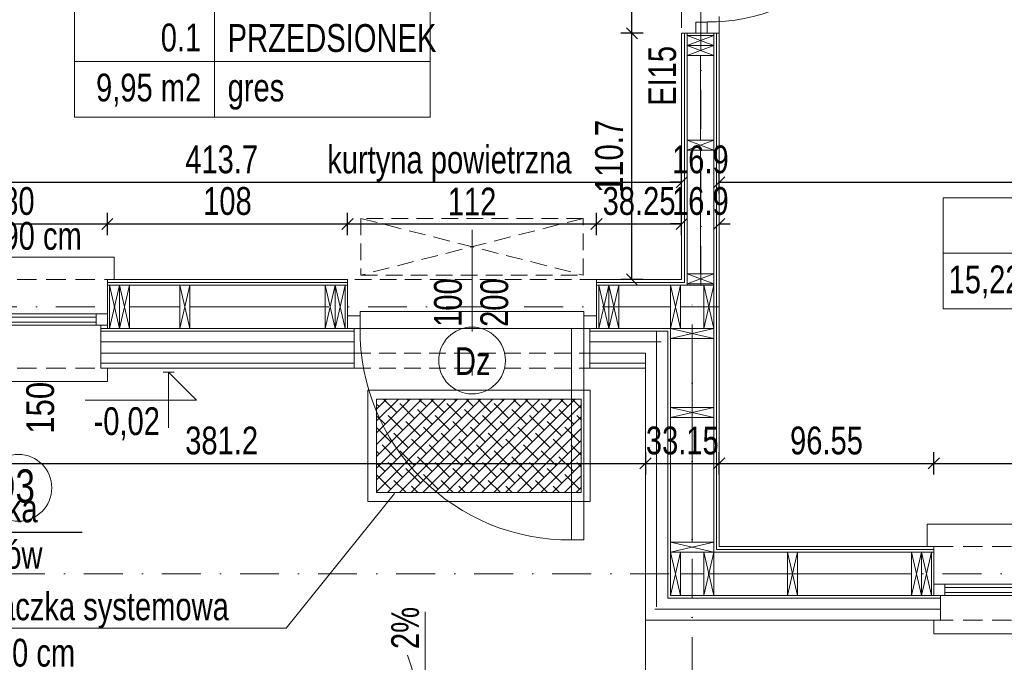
# Model space of a CAD drawing. Header units: inches. Extents: x 0 to 77643, y -44170 to 0.
# Tile 115 of 159: x 72130 to 72573, y -38527 to -38238. Entities that reach past the tile are written whole.
import ezdxf

# ---------------------------------------------------------------- set-up
doc = ezdxf.new("R2010")
doc.units = ezdxf.units.IN
doc.header["$MEASUREMENT"] = 0
doc.linetypes.add('DASHDOT', pattern=[1, 0.5, -0.25, 0, -0.25])
doc.linetypes.add('HIDDEN', pattern=[0.375, 0.25, -0.125])
doc.layers.get('0').update_dxf_attribs({"lineweight": 0})
doc.layers.get('Defpoints').update_dxf_attribs({"lineweight": 0})
doc.layers.add('08a-opisy dodatkowe', color=33, linetype='Continuous')
for name, color, linetype, lineweight in [('A8d-opisy konstrukcji', 5, 'Continuous', 0), ('p--drzwi', 125, 'Continuous', 0), ('p--konst-słupy', 3, 'Continuous', 20), ('p--koty wysok.', 141, 'Continuous', 0), ('p--obrzeże bet.', 252, 'Continuous', 0), ('p--ocieplenie w.wew.', 53, 'Continuous', 0), ('p--ocieplenie-w.zew', 77, 'Continuous', 0), ('p--okna', 153, 'Continuous', 0), ('p--opis drzwi', 252, 'Continuous', 0), ('p--opis okna', 181, 'Continuous', 0), ('p--opisy dodatkowe', 33, 'Continuous', 0), ('p--opisy pomieszczeń', 31, 'Continuous', 0), ('p--osie konstr', 1, 'DASHDOT', 15), ('p--podciąg', 61, 'Continuous', 0), ('p--płyta GK', 2, 'Continuous', 0), ('p--spadki terenu', 141, 'Continuous', 0), ('p--wycieraczka', 252, 'Continuous', 0), ('p--wymiary-1-50', 5, 'Continuous', 0), ('p--wyposażenie', 134, 'Continuous', 0), ('p--ściana szkielet', 3, 'Continuous', 0)]:
    doc.layers.add(name, color=color, linetype=linetype, lineweight=lineweight)
doc.styles.add('1-50', font='arial.ttf', dxfattribs={"width": 0.75, "height": 12.5})
doc.styles.get("Standard").update_dxf_attribs({"font": 'arial.ttf', "width": 0.75})
doc.styles.add('STYL-1', font='arial.ttf', dxfattribs={"width": 0.75})
doc.linetypes.add('BATTING', pattern='A,0.0001,-0.1,[134,ltypeshp.shx,S=0.1,R=0,X=-0.1,Y=0],-0.2,[134,ltypeshp.shx,S=0.1,R=180,X=0.1,Y=0],-0.1', length=0.4001)
doc.dimstyles.new('1-50', dxfattribs={"dimtxt": 12.5, "dimasz": 5, "dimexe": 5, "dimexo": 5, "dimgap": 0.09, "dimtad": 0, "dimdsep": 46, "dimtxsty": '1-50', "dimblk": 'OBLIQUE', "dimcen": 0.09, "dimadec": 0, "dimazin": 0, "dimtfac": 1, "dimtdec": 4, "dimtix": 1, "dimtofl": 0, "dimtmove": 2, "dimatfit": 3, "dimldrblk": 'OBLIQUE', "dimfxl": 5, "dimfxlon": 1, "dimtvp": 0.8, "dimtolj": 1, "dimtzin": 0, "dimarcsym": 0})

# ---------------------------------------------------------------- blocks, each defined once
blk = doc.blocks.new('kota wykoń')
for p, q in [((0, 25), (0, 0)), ((0, 0), (-12.5, 12.5)), ((-12.5, 12.5), (37.5, 12.5))]:
    blk.add_line(p, q)
at = {"lineweight": 0}
blk.add_line((-2.5, 0), (2.5, 0), dxfattribs=at)
blk = doc.blocks.new('drzwi-90-100')
for p, q in [((10.1, 87.38), (5.05, 87.38)), ((5.05, 87.38), (5.05, 2.53)), ((10.1, 2.53), (10.1, 87.38)), ((5.05, 2.53), (0, 2.53)), ((0, 2.53), (0, -2.53)), ((5.05, -2.53), (5.05, 2.53)), ((5.05, 2.53), (10.1, 2.53)), ((100, 2.53), (94.95, 2.53)), ((94.95, 2.53), (94.95, -2.53)), ((100, -2.53), (100, 2.53)), ((0, -2.53), (5.05, -2.53)), ((94.95, -2.53), (100, -2.53))]:
    blk.add_line(p, q)
blk.add_arc((10.8, 3.23), 84.15, 359.5233, 90.4767)
blk = doc.blocks.new('_OBLIQUE')
at = {"color": 0, "linetype": 'ByBlock', "lineweight": -2}
for p, q in [((-0.5, -0.5), (0.5, 0.5)), ((0, 0), (0, 0))]:
    blk.add_line(p, q, dxfattribs=at)
blk = doc.blocks.new('*D1837')
at = {"layer": 'Defpoints', "color": 0}
for p in [(72411.47, -38388.27), (72411.47, -38437.74), (72030.27, -38448.27)]:
    blk.add_point(p, dxfattribs=at)
at = {"layer": 'p--wymiary-1-50', "color": 0, "linetype": 'Continuous', "lineweight": -2}
for p, q in [((72030.27, -38442.74), (72030.27, -38432.74)), ((72411.47, -38432.74), (72411.47, -38442.74)), ((72030.27, -38437.74), (72411.47, -38437.74))]:
    blk.add_line(p, q, dxfattribs=at)
at = {"layer": 'p--wymiary-1-50', "color": 0, "lineweight": -2, "xscale": 5, "yscale": 5, "zscale": 5, "rotation": 180}
blk.add_blockref('_OBLIQUE', (72030.27, -38437.74), dxfattribs=at)
at = {"layer": 'p--wymiary-1-50', "color": 0, "lineweight": -2, "xscale": 5, "yscale": 5, "zscale": 5}
blk.add_blockref('_OBLIQUE', (72411.47, -38437.74), dxfattribs=at)
at = {"layer": 'p--wymiary-1-50', "color": 0, "linetype": 'Continuous', "ltscale": 12, "insert": (72220.87, -38427.53), "char_height": 12.5, "attachment_point": 5, "style": '1-50'}
blk.add_mtext('\\A1;381.2', dxfattribs=at)
blk = doc.blocks.new('*D1838')
at = {"layer": 'Defpoints', "color": 0}
for p in [(72411.47, -38388.27), (72444.62, -38437.74), (72444.62, -38475.12)]:
    blk.add_point(p, dxfattribs=at)
at = {"layer": 'p--wymiary-1-50', "color": 0, "linetype": 'Continuous', "lineweight": -2}
for p, q in [((72411.47, -38432.74), (72411.47, -38442.74)), ((72444.62, -38442.74), (72444.62, -38432.74)), ((72411.47, -38437.74), (72444.62, -38437.74))]:
    blk.add_line(p, q, dxfattribs=at)
at = {"layer": 'p--wymiary-1-50', "color": 0, "lineweight": -2, "xscale": 5, "yscale": 5, "zscale": 5, "rotation": 180}
blk.add_blockref('_OBLIQUE', (72411.47, -38437.74), dxfattribs=at)
at = {"layer": 'p--wymiary-1-50', "color": 0, "lineweight": -2, "xscale": 5, "yscale": 5, "zscale": 5}
blk.add_blockref('_OBLIQUE', (72444.62, -38437.74), dxfattribs=at)
at = {"layer": 'p--wymiary-1-50', "color": 0, "linetype": 'Continuous', "ltscale": 12, "insert": (72428.05, -38427.53), "char_height": 12.5, "attachment_point": 5, "style": '1-50'}
blk.add_mtext('\\A1;33.15', dxfattribs=at)
blk = doc.blocks.new('*D1839')
at = {"layer": 'Defpoints', "color": 0}
for p in [(72691.18, -38437.74), (72541.18, -38475.12), (72691.18, -38475.12)]:
    blk.add_point(p, dxfattribs=at)
at = {"layer": 'p--wymiary-1-50', "color": 0, "linetype": 'Continuous', "lineweight": -2}
for p, q in [((72541.18, -38442.74), (72541.18, -38432.74)), ((72691.18, -38442.74), (72691.18, -38432.74)), ((72541.18, -38437.74), (72691.18, -38437.74))]:
    blk.add_line(p, q, dxfattribs=at)
at = {"layer": 'p--wymiary-1-50', "color": 0, "lineweight": -2, "xscale": 5, "yscale": 5, "zscale": 5, "rotation": 180}
blk.add_blockref('_OBLIQUE', (72541.18, -38437.74), dxfattribs=at)
at = {"layer": 'p--wymiary-1-50', "color": 0, "lineweight": -2, "xscale": 5, "yscale": 5, "zscale": 5}
blk.add_blockref('_OBLIQUE', (72691.18, -38437.74), dxfattribs=at)
at = {"layer": 'p--wymiary-1-50', "color": 0, "linetype": 'Continuous', "ltscale": 12, "insert": (72616.18, -38427.53), "char_height": 12.5, "attachment_point": 5, "style": '1-50'}
blk.add_mtext('\\A1;150', dxfattribs=at)
blk = doc.blocks.new('*D1841')
at = {"layer": 'Defpoints', "color": 0}
for p in [(72541.18, -38437.74), (72444.62, -38475.12), (72541.18, -38475.12)]:
    blk.add_point(p, dxfattribs=at)
at = {"layer": 'p--wymiary-1-50', "color": 0, "linetype": 'Continuous', "lineweight": -2}
for p, q in [((72444.62, -38442.74), (72444.62, -38432.74)), ((72541.18, -38442.74), (72541.18, -38432.74)), ((72444.62, -38437.74), (72541.18, -38437.74))]:
    blk.add_line(p, q, dxfattribs=at)
at = {"layer": 'p--wymiary-1-50', "color": 0, "lineweight": -2, "xscale": 5, "yscale": 5, "zscale": 5, "rotation": 180}
blk.add_blockref('_OBLIQUE', (72444.62, -38437.74), dxfattribs=at)
at = {"layer": 'p--wymiary-1-50', "color": 0, "lineweight": -2, "xscale": 5, "yscale": 5, "zscale": 5}
blk.add_blockref('_OBLIQUE', (72541.18, -38437.74), dxfattribs=at)
at = {"layer": 'p--wymiary-1-50', "color": 0, "linetype": 'Continuous', "ltscale": 12, "insert": (72492.9, -38427.53), "char_height": 12.5, "attachment_point": 5, "style": '1-50'}
blk.add_mtext('\\A1;96.55', dxfattribs=at)
blk = doc.blocks.new('*D1849')
at = {"layer": 'Defpoints', "color": 0}
for p in [(72030.27, -38508.27), (72411.47, -38508.27), (72411.47, -38711.35)]:
    blk.add_point(p, dxfattribs=at)
at = {"layer": 'p--wymiary-1-50', "color": 0, "linetype": 'Continuous', "lineweight": -2}
for p, q in [((72030.27, -38706.35), (72030.27, -38716.35)), ((72411.47, -38706.35), (72411.47, -38716.35)), ((72030.27, -38711.35), (72411.47, -38711.35))]:
    blk.add_line(p, q, dxfattribs=at)
at = {"layer": 'p--wymiary-1-50', "color": 0, "lineweight": -2, "xscale": 5, "yscale": 5, "zscale": 5, "rotation": 180}
blk.add_blockref('_OBLIQUE', (72030.27, -38711.35), dxfattribs=at)
at = {"layer": 'p--wymiary-1-50', "color": 0, "lineweight": -2, "xscale": 5, "yscale": 5, "zscale": 5}
blk.add_blockref('_OBLIQUE', (72411.47, -38711.35), dxfattribs=at)
at = {"layer": 'p--wymiary-1-50', "color": 0, "linetype": 'Continuous', "ltscale": 12, "insert": (72220.87, -38701.14), "char_height": 12.5, "attachment_point": 5, "style": '1-50'}
blk.add_mtext('\\A1;381.2', dxfattribs=at)
blk = doc.blocks.new('*D1850')
at = {"layer": 'Defpoints', "color": 0}
for p in [(72411.47, -38508.27), (72820.87, -38508.27), (72820.87, -38711.35)]:
    blk.add_point(p, dxfattribs=at)
at = {"layer": 'p--wymiary-1-50', "color": 0, "linetype": 'Continuous', "lineweight": -2}
for p, q in [((72411.47, -38706.35), (72411.47, -38716.35)), ((72820.87, -38706.35), (72820.87, -38716.35)), ((72411.47, -38711.35), (72820.87, -38711.35))]:
    blk.add_line(p, q, dxfattribs=at)
at = {"layer": 'p--wymiary-1-50', "color": 0, "lineweight": -2, "xscale": 5, "yscale": 5, "zscale": 5, "rotation": 180}
blk.add_blockref('_OBLIQUE', (72411.47, -38711.35), dxfattribs=at)
at = {"layer": 'p--wymiary-1-50', "color": 0, "lineweight": -2, "xscale": 5, "yscale": 5, "zscale": 5}
blk.add_blockref('_OBLIQUE', (72820.87, -38711.35), dxfattribs=at)
at = {"layer": 'p--wymiary-1-50', "color": 0, "linetype": 'Continuous', "ltscale": 12, "insert": (72616.17, -38701.14), "char_height": 12.5, "attachment_point": 5, "style": '1-50'}
blk.add_mtext('\\A1;409.4', dxfattribs=at)
blk = doc.blocks.new('*D1873')
at = {"layer": 'Defpoints', "color": 0}
for p in [(72427.72, -38311.4), (72014.02, -38355.12), (72427.72, -38355.12)]:
    blk.add_point(p, dxfattribs=at)
at = {"layer": 'p--wymiary-1-50', "color": 0, "linetype": 'Continuous', "lineweight": -2}
for p, q in [((72014.02, -38316.4), (72014.02, -38306.4)), ((72427.72, -38316.4), (72427.72, -38306.4)), ((72014.02, -38311.4), (72427.72, -38311.4))]:
    blk.add_line(p, q, dxfattribs=at)
at = {"layer": 'p--wymiary-1-50', "color": 0, "lineweight": -2, "xscale": 5, "yscale": 5, "zscale": 5, "rotation": 180}
blk.add_blockref('_OBLIQUE', (72014.02, -38311.4), dxfattribs=at)
at = {"layer": 'p--wymiary-1-50', "color": 0, "lineweight": -2, "xscale": 5, "yscale": 5, "zscale": 5}
blk.add_blockref('_OBLIQUE', (72427.72, -38311.4), dxfattribs=at)
at = {"layer": 'p--wymiary-1-50', "color": 0, "linetype": 'Continuous', "ltscale": 12, "insert": (72220.87, -38301.19), "char_height": 12.5, "attachment_point": 5, "style": '1-50'}
blk.add_mtext('\\A1;413.7', dxfattribs=at)
blk = doc.blocks.new('*D1878')
at = {"layer": 'Defpoints', "color": 0}
for p in [(72444.62, -38311.4), (72427.72, -38343.36), (72444.62, -38343.36)]:
    blk.add_point(p, dxfattribs=at)
at = {"layer": 'p--wymiary-1-50', "color": 0, "linetype": 'Continuous', "lineweight": -2}
for p, q in [((72427.72, -38316.4), (72427.72, -38306.4)), ((72444.62, -38316.4), (72444.62, -38306.4)), ((72427.72, -38311.4), (72422.72, -38311.4)), ((72444.62, -38311.4), (72449.62, -38311.4))]:
    blk.add_line(p, q, dxfattribs=at)
at = {"layer": 'p--wymiary-1-50', "color": 0, "lineweight": -2, "xscale": 5, "yscale": 5, "zscale": 5}
blk.add_blockref('_OBLIQUE', (72427.72, -38311.4), dxfattribs=at)
at = {"layer": 'p--wymiary-1-50', "color": 0, "lineweight": -2, "xscale": 5, "yscale": 5, "zscale": 5, "rotation": 180}
blk.add_blockref('_OBLIQUE', (72444.62, -38311.4), dxfattribs=at)
at = {"layer": 'p--wymiary-1-50', "color": 0, "linetype": 'Continuous', "ltscale": 12, "insert": (72436.17, -38301.19), "char_height": 12.5, "attachment_point": 5, "style": '1-50'}
blk.add_mtext('\\A1;16.9', dxfattribs=at)
blk = doc.blocks.new('*D1879')
at = {"layer": 'Defpoints', "color": 0}
for p in [(72787.72, -38311.4), (72444.62, -38322.45), (72787.72, -38322.45)]:
    blk.add_point(p, dxfattribs=at)
at = {"layer": 'p--wymiary-1-50', "color": 0, "linetype": 'Continuous', "lineweight": -2}
for p, q in [((72444.62, -38316.4), (72444.62, -38306.4)), ((72787.72, -38316.4), (72787.72, -38306.4)), ((72444.62, -38311.4), (72787.72, -38311.4))]:
    blk.add_line(p, q, dxfattribs=at)
at = {"layer": 'p--wymiary-1-50', "color": 0, "lineweight": -2, "xscale": 5, "yscale": 5, "zscale": 5, "rotation": 180}
blk.add_blockref('_OBLIQUE', (72444.62, -38311.4), dxfattribs=at)
at = {"layer": 'p--wymiary-1-50', "color": 0, "lineweight": -2, "xscale": 5, "yscale": 5, "zscale": 5}
blk.add_blockref('_OBLIQUE', (72787.72, -38311.4), dxfattribs=at)
at = {"layer": 'p--wymiary-1-50', "color": 0, "linetype": 'Continuous', "ltscale": 12, "insert": (72616.17, -38301.19), "char_height": 12.5, "attachment_point": 5, "style": '1-50'}
blk.add_mtext('\\A1;343.1', dxfattribs=at)
blk = doc.blocks.new('*D1899')
at = {"layer": 'Defpoints', "color": 0}
for p in [(72469.28, -38367.32), (72914.83, -38367.32), (72845.87, -38487.32)]:
    blk.add_point(p, dxfattribs=at)
at = {"layer": 'p--wymiary-1-50', "color": 0, "linetype": 'Continuous', "lineweight": -2}
for p, q in [((72909.83, -38367.32), (72919.83, -38367.32)), ((72914.83, -38487.32), (72914.83, -38367.32)), ((72909.83, -38487.32), (72919.83, -38487.32))]:
    blk.add_line(p, q, dxfattribs=at)
at = {"layer": 'p--wymiary-1-50', "color": 0, "lineweight": -2, "xscale": 5, "yscale": 5, "zscale": 5}
for p, rotation in [((72914.83, -38367.32), 90), ((72914.83, -38487.32), 270)]:
    blk.add_blockref('_OBLIQUE', p, dxfattribs=dict(at, rotation=rotation))
at = {"layer": 'p--wymiary-1-50', "color": 0, "linetype": 'Continuous', "ltscale": 12, "insert": (72904.62, -38427.32), "char_height": 12.5, "attachment_point": 5, "rotation": 90, "style": '1-50'}
blk.add_mtext('\\A1;120', dxfattribs=at)
blk = doc.blocks.new('*D1900')
at = {"layer": 'Defpoints', "color": 0}
for p in [(72444.62, -38105.97), (72914.83, -38105.97), (72909.83, -38367.32)]:
    blk.add_point(p, dxfattribs=at)
at = {"layer": 'p--wymiary-1-50', "color": 0, "linetype": 'Continuous', "lineweight": -2}
for p, q in [((72909.83, -38105.97), (72919.83, -38105.97)), ((72914.83, -38367.32), (72914.83, -38105.97)), ((72914.83, -38367.32), (72919.83, -38367.32))]:
    blk.add_line(p, q, dxfattribs=at)
at = {"layer": 'p--wymiary-1-50', "color": 0, "lineweight": -2, "xscale": 5, "yscale": 5, "zscale": 5}
for p, rotation in [((72914.83, -38105.97), 90), ((72914.83, -38367.32), 270)]:
    blk.add_blockref('_OBLIQUE', p, dxfattribs=dict(at, rotation=rotation))
at = {"layer": 'p--wymiary-1-50', "color": 0, "linetype": 'Continuous', "ltscale": 12, "insert": (72904.62, -38236.65), "char_height": 12.5, "attachment_point": 5, "rotation": 90, "style": '1-50'}
blk.add_mtext('\\A1;261.35', dxfattribs=at)
blk = doc.blocks.new('*D1929')
at = {"layer": 'Defpoints', "color": 0}
for p in [(72169.47, -38330.11), (72089.47, -38355.12), (72169.47, -38355.12)]:
    blk.add_point(p, dxfattribs=at)
at = {"layer": 'p--wymiary-1-50', "color": 0, "linetype": 'Continuous', "lineweight": -2}
for p, q in [((72089.47, -38335.11), (72089.47, -38325.11)), ((72169.47, -38335.11), (72169.47, -38325.11)), ((72089.47, -38330.11), (72169.47, -38330.11))]:
    blk.add_line(p, q, dxfattribs=at)
at = {"layer": 'p--wymiary-1-50', "color": 0, "lineweight": -2, "xscale": 5, "yscale": 5, "zscale": 5, "rotation": 180}
blk.add_blockref('_OBLIQUE', (72089.47, -38330.11), dxfattribs=at)
at = {"layer": 'p--wymiary-1-50', "color": 0, "lineweight": -2, "xscale": 5, "yscale": 5, "zscale": 5}
blk.add_blockref('_OBLIQUE', (72169.47, -38330.11), dxfattribs=at)
at = {"layer": 'p--wymiary-1-50', "color": 0, "linetype": 'Continuous', "ltscale": 12, "insert": (72129.47, -38319.9), "char_height": 12.5, "attachment_point": 5, "style": '1-50'}
blk.add_mtext('\\A1;80', dxfattribs=at)
blk = doc.blocks.new('*D1930')
at = {"layer": 'Defpoints', "color": 0}
for p in [(72277.47, -38330.11), (72169.47, -38355.12), (72277.47, -38355.12)]:
    blk.add_point(p, dxfattribs=at)
at = {"layer": 'p--wymiary-1-50', "color": 0, "linetype": 'Continuous', "lineweight": -2}
for p, q in [((72169.47, -38335.11), (72169.47, -38325.11)), ((72277.47, -38335.11), (72277.47, -38325.11)), ((72169.47, -38330.11), (72277.47, -38330.11))]:
    blk.add_line(p, q, dxfattribs=at)
at = {"layer": 'p--wymiary-1-50', "color": 0, "lineweight": -2, "xscale": 5, "yscale": 5, "zscale": 5, "rotation": 180}
blk.add_blockref('_OBLIQUE', (72169.47, -38330.11), dxfattribs=at)
at = {"layer": 'p--wymiary-1-50', "color": 0, "lineweight": -2, "xscale": 5, "yscale": 5, "zscale": 5}
blk.add_blockref('_OBLIQUE', (72277.47, -38330.11), dxfattribs=at)
at = {"layer": 'p--wymiary-1-50', "color": 0, "linetype": 'Continuous', "ltscale": 12, "insert": (72223.47, -38319.9), "char_height": 12.5, "attachment_point": 5, "style": '1-50'}
blk.add_mtext('\\A1;108', dxfattribs=at)
blk = doc.blocks.new('*D1931')
at = {"layer": 'Defpoints', "color": 0}
for p in [(72389.47, -38330.11), (72277.47, -38355.12), (72389.47, -38355.12)]:
    blk.add_point(p, dxfattribs=at)
at = {"layer": 'p--wymiary-1-50', "color": 0, "linetype": 'Continuous', "lineweight": -2}
for p, q in [((72277.47, -38335.11), (72277.47, -38325.11)), ((72389.47, -38335.11), (72389.47, -38325.11)), ((72277.47, -38330.11), (72389.47, -38330.11))]:
    blk.add_line(p, q, dxfattribs=at)
at = {"layer": 'p--wymiary-1-50', "color": 0, "lineweight": -2, "xscale": 5, "yscale": 5, "zscale": 5, "rotation": 180}
blk.add_blockref('_OBLIQUE', (72277.47, -38330.11), dxfattribs=at)
at = {"layer": 'p--wymiary-1-50', "color": 0, "lineweight": -2, "xscale": 5, "yscale": 5, "zscale": 5}
blk.add_blockref('_OBLIQUE', (72389.47, -38330.11), dxfattribs=at)
at = {"layer": 'p--wymiary-1-50', "color": 0, "linetype": 'Continuous', "ltscale": 12, "insert": (72333.47, -38320.07), "char_height": 12.5, "attachment_point": 5, "style": '1-50'}
blk.add_mtext('\\A1;112', dxfattribs=at)
blk = doc.blocks.new('*D1932')
at = {"layer": 'Defpoints', "color": 0}
for p in [(72427.72, -38330.11), (72389.47, -38355.12), (72427.72, -38355.12)]:
    blk.add_point(p, dxfattribs=at)
at = {"layer": 'p--wymiary-1-50', "color": 0, "linetype": 'Continuous', "lineweight": -2}
for p, q in [((72389.47, -38335.11), (72389.47, -38325.11)), ((72427.72, -38335.11), (72427.72, -38325.11)), ((72389.47, -38330.11), (72427.72, -38330.11))]:
    blk.add_line(p, q, dxfattribs=at)
at = {"layer": 'p--wymiary-1-50', "color": 0, "lineweight": -2, "xscale": 5, "yscale": 5, "zscale": 5, "rotation": 180}
blk.add_blockref('_OBLIQUE', (72389.47, -38330.11), dxfattribs=at)
at = {"layer": 'p--wymiary-1-50', "color": 0, "lineweight": -2, "xscale": 5, "yscale": 5, "zscale": 5}
blk.add_blockref('_OBLIQUE', (72427.72, -38330.11), dxfattribs=at)
at = {"layer": 'p--wymiary-1-50', "color": 0, "linetype": 'Continuous', "ltscale": 12, "insert": (72408.6, -38319.9), "char_height": 12.5, "attachment_point": 5, "style": '1-50'}
blk.add_mtext('\\A1;38.25', dxfattribs=at)
blk = doc.blocks.new('*D1933')
at = {"layer": 'Defpoints', "color": 0}
for p in [(72444.62, -38330.11), (72444.62, -38330.11), (72427.72, -38355.12)]:
    blk.add_point(p, dxfattribs=at)
at = {"layer": 'p--wymiary-1-50', "color": 0, "linetype": 'Continuous', "lineweight": -2}
for p, q in [((72427.72, -38335.11), (72427.72, -38325.11)), ((72444.62, -38325.11), (72444.62, -38325.11)), ((72427.72, -38330.11), (72422.72, -38330.11)), ((72444.62, -38330.11), (72449.62, -38330.11))]:
    blk.add_line(p, q, dxfattribs=at)
at = {"layer": 'p--wymiary-1-50', "color": 0, "lineweight": -2, "xscale": 5, "yscale": 5, "zscale": 5}
blk.add_blockref('_OBLIQUE', (72427.72, -38330.11), dxfattribs=at)
at = {"layer": 'p--wymiary-1-50', "color": 0, "lineweight": -2, "xscale": 5, "yscale": 5, "zscale": 5, "rotation": 180}
blk.add_blockref('_OBLIQUE', (72444.62, -38330.11), dxfattribs=at)
at = {"layer": 'p--wymiary-1-50', "color": 0, "linetype": 'Continuous', "ltscale": 12, "insert": (72436.17, -38319.9), "char_height": 12.5, "attachment_point": 5, "style": '1-50'}
blk.add_mtext('\\A1;16.9', dxfattribs=at)
blk = doc.blocks.new('*D1936')
at = {"layer": 'Defpoints', "color": 0}
for p in [(72405.4, -38244.42), (72427.72, -38244.42), (72427.72, -38355.12)]:
    blk.add_point(p, dxfattribs=at)
at = {"layer": 'p--wymiary-1-50', "color": 0, "linetype": 'Continuous', "lineweight": -2}
for p, q in [((72410.4, -38244.42), (72400.4, -38244.42)), ((72405.4, -38355.12), (72405.4, -38244.42)), ((72410.4, -38355.12), (72400.4, -38355.12))]:
    blk.add_line(p, q, dxfattribs=at)
at = {"layer": 'p--wymiary-1-50', "color": 0, "lineweight": -2, "xscale": 5, "yscale": 5, "zscale": 5}
for p, rotation in [((72405.4, -38244.42), 90), ((72405.4, -38355.12), 270)]:
    blk.add_blockref('_OBLIQUE', p, dxfattribs=dict(at, rotation=rotation))
at = {"layer": 'p--wymiary-1-50', "color": 0, "linetype": 'Continuous', "ltscale": 12, "insert": (72395.19, -38299.77), "char_height": 12.5, "attachment_point": 5, "rotation": 90, "style": '1-50'}
blk.add_mtext('\\A1;110.7', dxfattribs=at)
blk = doc.blocks.new('*D1937')
at = {"layer": 'Defpoints', "color": 0}
for p in [(72405.4, -38144.42), (72427.72, -38144.42), (72427.72, -38244.42)]:
    blk.add_point(p, dxfattribs=at)
at = {"layer": 'p--wymiary-1-50', "color": 0, "linetype": 'Continuous', "lineweight": -2}
for p, q in [((72410.4, -38144.42), (72400.4, -38144.42)), ((72405.4, -38244.42), (72405.4, -38144.42)), ((72410.4, -38244.42), (72400.4, -38244.42))]:
    blk.add_line(p, q, dxfattribs=at)
at = {"layer": 'p--wymiary-1-50', "color": 0, "lineweight": -2, "xscale": 5, "yscale": 5, "zscale": 5}
for p, rotation in [((72405.4, -38144.42), 90), ((72405.4, -38244.42), 270)]:
    blk.add_blockref('_OBLIQUE', p, dxfattribs=dict(at, rotation=rotation))
at = {"layer": 'p--wymiary-1-50', "color": 0, "linetype": 'Continuous', "ltscale": 12, "insert": (72395.19, -38194.42), "char_height": 12.5, "attachment_point": 5, "rotation": 90, "style": '1-50'}
blk.add_mtext('\\A1;100', dxfattribs=at)
blk = doc.blocks.new('okno-150-33.15')
at = {"linetype": 'Continuous', "ltscale": 35}
for p, q in [((-3, 10), (153, 10)), ((0, -39.15), (150, -39.15))]:
    blk.add_line(p, q, dxfattribs=at)
for p, q in [((-3, 0), (-3, 10)), ((153, 0), (153, 10)), ((0, 0), (-3, 0)), ((0, -21.95), (0, 0)), ((150, 0), (150, -21.95)), ((150, 0), (153, 0)), ((0, -21.95), (0, -16.95)), ((0, -16.95), (5, -16.95)), ((5, -16.95), (145, -16.95)), ((5, -16.95), (5, -21.95)), ((72.5, -21.95), (72.5, -16.95)), ((77.5, -16.95), (77.5, -21.95)), ((145, -21.95), (145, -16.95)), ((145, -16.95), (150, -16.95)), ((150, -16.95), (150, -21.95)), ((5, -21.95), (0, -21.95)), ((3, -33.15), (3, -21.95)), ((5, -18.45), (72.5, -18.45)), ((5, -20.61), (72.5, -20.61)), ((145, -21.95), (5, -21.95)), ((77.5, -18.45), (145, -18.45)), ((77.5, -20.61), (145, -20.61)), ((150, -21.95), (145, -21.95)), ((147, -21.95), (147, -33.15)), ((0, -39.15), (0, -33.15)), ((150, -33.15), (150, -39.15))]:
    blk.add_line(p, q)
at = {"linetype": 'HIDDEN', "ltscale": 35}
for p, q in [((0, 0), (150, 0)), ((0, -33.15), (150, -33.15))]:
    blk.add_line(p, q, dxfattribs=at)
blk = doc.blocks.new('ukł.słupów')
for p, q in [((810.1, 247.15), (798.1, 251.65)), ((810.1, 251.65), (798.1, 247.15)), ((810.1, 242.65), (798.1, 247.15)), ((810.1, 247.15), (798.1, 242.65)), ((810.1, 200.15), (798.1, 204.65)), ((810.1, 204.65), (798.1, 200.15)), ((810.1, 140), (798.1, 144.5)), ((810.1, 144.5), (798.1, 140)), ((538.4, 139.5), (542.9, 120)), ((542.9, 139.5), (538.4, 120)), ((542.9, 139.5), (547.4, 120)), ((547.4, 139.5), (542.9, 120)), ((570, 139.5), (574.5, 120)), ((574.5, 139.5), (570, 120)), ((635.4, 139.5), (639.9, 120)), ((639.9, 139.5), (635.4, 120)), ((639.9, 139.5), (644.4, 120)), ((644.4, 139.5), (639.9, 120)), ((758.4, 139.5), (762.9, 120)), ((762.9, 139.5), (758.4, 120)), ((762.9, 139.5), (767.4, 120)), ((767.4, 139.5), (762.9, 120)), ((790.6, 139.5), (795.1, 120)), ((795.1, 139.5), (790.6, 120)), ((805.6, 139.5), (810.1, 120)), ((810.1, 139.5), (805.6, 120)), ((790.6, 115.5), (810.1, 120)), ((790.6, 120), (810.1, 115.5)), ((790.6, 79.95), (810.1, 84.45)), ((790.6, 84.45), (810.1, 79.95)), ((790.6, 19.5), (810.1, 24)), ((790.6, 24), (810.1, 19.5)), ((795.1, 19.5), (790.6, 0)), ((790.6, 19.5), (795.1, 0)), ((810.1, 19.5), (805.6, 0)), ((805.6, 19.5), (810.1, 0)), ((847.85, 19.5), (843.35, 0)), ((843.35, 19.5), (847.85, 0)), ((903.6, 19.5), (899.1, 0)), ((899.1, 19.5), (903.6, 0)), ((908.1, 19.5), (903.6, 0)), ((903.6, 19.5), (908.1, 0))]:
    blk.add_line(p, q)
for points in [[(810.1, 251.65), (798.1, 251.65), (798.1, 247.15), (810.1, 247.15)], [(810.1, 247.15), (798.1, 247.15), (798.1, 242.65), (810.1, 242.65)], [(810.1, 204.65), (798.1, 204.65), (798.1, 200.15), (810.1, 200.15)], [(810.1, 144.5), (798.1, 144.5), (798.1, 140), (810.1, 140)], [(542.9, 139.5), (542.9, 120), (538.4, 120), (538.4, 139.5)], [(547.4, 139.5), (547.4, 120), (542.9, 120), (542.9, 139.5)], [(574.5, 139.5), (574.5, 120), (570, 120), (570, 139.5)], [(639.9, 139.5), (639.9, 120), (635.4, 120), (635.4, 139.5)], [(644.4, 139.5), (644.4, 120), (639.9, 120), (639.9, 139.5)], [(762.9, 139.5), (762.9, 120), (758.4, 120), (758.4, 139.5)], [(767.4, 139.5), (767.4, 120), (762.9, 120), (762.9, 139.5)], [(795.1, 139.5), (795.1, 120), (790.6, 120), (790.6, 139.5)], [(810.1, 139.5), (810.1, 120), (805.6, 120), (805.6, 139.5)], [(790.6, 120), (810.1, 120), (810.1, 115.5), (790.6, 115.5)], [(790.6, 84.45), (810.1, 84.45), (810.1, 79.95), (790.6, 79.95)], [(790.6, 24), (810.1, 24), (810.1, 19.5), (790.6, 19.5)], [(790.6, 19.5), (790.6, 0), (795.1, 0), (795.1, 19.5)], [(805.6, 19.5), (805.6, 0), (810.1, 0), (810.1, 19.5)], [(843.35, 19.5), (843.35, 0), (847.85, 0), (847.85, 19.5)], [(899.1, 19.5), (899.1, 0), (903.6, 0), (903.6, 19.5)], [(903.6, 19.5), (903.6, 0), (908.1, 0), (908.1, 19.5)]]:
    blk.add_lwpolyline(points, close=True)
at = {"color": 4, "ltscale": 35}
for points in [[(538.4, 139.5), (538.4, 120)], [(644.4, 139.5), (644.4, 120), (644.41, 120)], [(758.4, 139.5), (758.4, 120)], [(908.1, 19.5), (908.1, 0)]]:
    blk.add_lwpolyline(points, dxfattribs=at)
blk = doc.blocks.new('okno-80-39.75')
at = {"linetype": 'Continuous', "ltscale": 35}
for p, q in [((-3, 10), (83, 10)), ((0, -45.75), (80, -45.75))]:
    blk.add_line(p, q, dxfattribs=at)
for p, q in [((-3, 0), (-3, 10)), ((83, 0), (83, 10)), ((0, 0), (-3, 0)), ((0, -20.45), (0, 0)), ((80, 0), (80, -20.45)), ((80, 0), (83, 0)), ((0, -20.45), (0, -15.45)), ((0, -15.45), (5, -15.45)), ((5, -15.45), (75, -15.45)), ((5, -15.45), (5, -20.45)), ((5, -16.95), (75, -16.95)), ((75, -20.45), (75, -15.45)), ((75, -15.45), (80, -15.45)), ((80, -15.45), (80, -20.45)), ((5, -20.45), (0, -20.45)), ((3, -39.75), (3, -20.45)), ((5, -19.11), (75, -19.11)), ((75, -20.45), (5, -20.45)), ((80, -20.45), (75, -20.45)), ((77, -20.45), (77, -39.75)), ((0, -45.75), (0, -39.75)), ((80, -39.75), (80, -45.75))]:
    blk.add_line(p, q)
at = {"linetype": 'HIDDEN', "ltscale": 35}
for p, q in [((0, 0), (80, 0)), ((0, -39.75), (80, -39.75))]:
    blk.add_line(p, q, dxfattribs=at)

msp = doc.modelspace()

# ---------------------------------------------------------------- hatches: boundary and pattern name
at = {"layer": 'p--wycieraczka', "ltscale": 8}
h = msp.add_hatch(dxfattribs=at)
h.set_pattern_fill('ANSI38', color=256, scale=30, style=0)
h.set_pattern_definition([(45, (-1859.047, -9869.8507), (-2.65165043, 2.65165043), []), (135, (-1859.047, -9869.8507), (-7.95495129, 2.65165043), [9.375, -5.625])])
h.paths.add_polyline_path([(72290.55428, -38408.87054), (72382.55428, -38408.87054), (72382.55428, -38450.87054), (72290.55428, -38450.87054)])

# ---------------------------------------------------------------- linework, layer by layer
at = {"linetype": 'Continuous'}
msp.add_line((72333.47132, -38388.27054), (72333.47132, -38398.27054), dxfattribs=at)
at = {"layer": '08a-opisy dodatkowe'}
msp.add_lwpolyline([(72061.85012, -38468.62467), (72158.15235, -38468.62467)], dxfattribs=at)
at = {"layer": 'p--drzwi'}
msp.add_lwpolyline([(72283.12732, -38369.46504), (72383.81532, -38369.46504), (72383.81532, -38377.12104), (72283.12732, -38377.12104)], close=True, dxfattribs=at)
at = {"layer": 'p--obrzeże bet.', "linetype": 'Continuous', "ltscale": 35}
msp.add_line((72411.47132, -38508.27054), (72411.47132, -38558.27054), dxfattribs=at)
at = {"layer": 'p--ocieplenie w.wew.', "linetype": 'BATTING', "ltscale": 12}
for p, q in [((72436.17132, -38254.42054), (72436.17132, -38292.42054)), ((72436.17132, -38296.92054), (72436.17132, -38352.57054))]:
    msp.add_line(p, q, dxfattribs=at)
at = {"layer": 'p--ocieplenie w.wew.', "linetype": 'BATTING', "ltscale": 19.5}
for p, q in [((72202.07132, -38367.32054), (72179.47132, -38367.32054)), ((72267.47132, -38367.32054), (72206.57132, -38367.32054)), ((72422.67132, -38367.32054), (72399.47132, -38367.32054)), ((72437.67132, -38367.32054), (72427.17132, -38367.32054)), ((72432.42132, -38412.62054), (72432.42132, -38381.57054)), ((72432.42132, -38473.07054), (72432.42132, -38417.12054)), ((72437.67132, -38487.32054), (72427.17132, -38487.32054)), ((72475.42132, -38487.32054), (72442.17132, -38487.32054)), ((72531.17595, -38487.32054), (72479.92132, -38487.32054))]:
    msp.add_line(p, q, dxfattribs=at)
at = {"layer": 'p--ocieplenie-w.zew', "linetype": 'BATTING', "ltscale": 10}
for p, q in [((72416.47132, -38502.27054), (72416.47132, -38378.27054)), ((72544.17595, -38503.27054), (72415.64206, -38503.27054))]:
    msp.add_line(p, q, dxfattribs=at)
at = {"layer": 'p--ocieplenie-w.zew', "linetype": 'BATTING', "ltscale": 12}
for p, q in [((72166.47132, -38383.10343), (72280.47132, -38383.10343)), ((72386.47132, -38383.10343), (72418.47132, -38383.10343))]:
    msp.add_line(p, q, dxfattribs=at)
at = {"layer": 'p--opis drzwi', "lineweight": 0}
msp.add_line((72333.47132, -38378.50068), (72333.47132, -38332.74039), dxfattribs=at)
msp.add_circle((72333.47132, -38391.50068), 15, dxfattribs=at)
at = {"layer": 'p--opis okna'}
msp.add_circle((72129.47132, -38448.73168), 15, dxfattribs=at)
at = {"layer": 'p--opisy dodatkowe'}
msp.add_lwpolyline([(72074.54931, -38511.7498), (72249.86045, -38511.7498), (72298.58297, -38451.28731)], dxfattribs=at)
at = {"layer": 'p--opisy pomieszczeń'}
for p, q in [((72217.62431, -38232.09668), (72217.62431, -38282.09668)), ((72314.62431, -38257.09668), (72154.62431, -38257.09668)), ((72715.37172, -38343.33158), (72545.37172, -38343.33158))]:
    msp.add_line(p, q, dxfattribs=at)
for points in [[(72154.62431, -38282.09668), (72314.62431, -38282.09668), (72314.62431, -38232.09668), (72154.62431, -38232.09668)], [(72545.37172, -38368.33158), (72715.37172, -38368.33158), (72715.37172, -38318.33158), (72545.37172, -38318.33158)]]:
    msp.add_lwpolyline(points, close=True, dxfattribs=at)
at = {"layer": 'p--osie konstr', "linetype": 'DASHDOT', "ltscale": 35}
for p, q in [((72436.42132, -38357.57054), (72436.42132, -37773.87054)), ((72432.42132, -38533.27054), (72432.42132, -38366.07054)), ((72444.62132, -38367.32054), (71997.12132, -38367.32054)), ((72878.43789, -38487.32054), (71595.87132, -38487.32054))]:
    msp.add_line(p, q, dxfattribs=at)
at = {"layer": 'p--podciąg', "linetype": 'HIDDEN', "ltscale": 30}
for p, q in [((72427.72132, -38144.42054), (72427.72132, -38244.42054)), ((72444.62132, -38244.42054), (72444.62132, -38144.42054)), ((72389.47132, -38355.12054), (72277.47132, -38355.12054)), ((72280.47132, -38388.27054), (72386.47132, -38388.27054)), ((72280.47132, -38394.87054), (72386.47132, -38394.87054))]:
    msp.add_line(p, q, dxfattribs=at)
at = {"layer": 'p--płyta GK', "ltscale": 35}
for p, q in [((72427.72132, -38355.12054), (72427.72132, -38244.42054)), ((72428.97132, -38356.37054), (72428.97132, -38244.42054)), ((72443.37132, -38476.37054), (72443.37132, -38244.42054)), ((72444.62132, -38475.12054), (72444.62132, -38244.42054)), ((72169.47132, -38355.12054), (72277.47132, -38355.12054)), ((72169.47132, -38356.37054), (72277.47132, -38356.37054)), ((72389.47132, -38355.12054), (72427.72132, -38355.12054)), ((72389.47132, -38356.37054), (72428.97132, -38356.37054)), ((72166.47132, -38392.77054), (72280.47132, -38392.77054)), ((72386.47132, -38392.77054), (72411.47132, -38392.77054)), ((72166.47132, -38394.87054), (72280.47132, -38394.87054)), ((72386.47132, -38394.87054), (72411.47132, -38394.87054)), ((72541.17595, -38476.37054), (72443.37132, -38476.37054)), ((72541.17595, -38475.12054), (72444.62132, -38475.12054))]:
    msp.add_line(p, q, dxfattribs=at)
at = {"layer": 'p--spadki terenu'}
msp.add_lwpolyline([(72312.32859, -38504.39424), (72312.32859, -38548.09177), (72304.48544, -38524.00211)], dxfattribs=at)
at = {"layer": 'p--wycieraczka', "lineweight": 0, "ltscale": 8}
for points in [[(72286.55428, -38404.87054), (72386.55428, -38404.87054), (72386.55428, -38454.87054), (72286.55428, -38454.87054)], [(72290.55428, -38408.87054), (72382.55428, -38408.87054), (72382.55428, -38450.87054), (72290.55428, -38450.87054)]]:
    msp.add_lwpolyline(points, close=True, dxfattribs=at)
at = {"layer": 'p--wyposażenie', "linetype": 'HIDDEN', "lineweight": 5, "ltscale": 30}
for p, q in [((72283.47132, -38327.62054), (72383.47132, -38353.12054)), ((72383.47132, -38327.62054), (72283.47132, -38353.12054))]:
    msp.add_line(p, q, dxfattribs=at)
msp.add_lwpolyline([(72283.47132, -38353.12054), (72383.47132, -38353.12054), (72383.47132, -38327.62054), (72283.47132, -38327.62054)], close=True, dxfattribs=at)
at = {"layer": 'p--ściana szkielet', "ltscale": 35}
for p, q in [((72427.72132, -38244.42054), (72444.62132, -38244.42054)), ((72430.17132, -38357.57054), (72430.17132, -38244.42054)), ((72442.17132, -38497.07054), (72442.17132, -38244.42054)), ((72169.47132, -38357.57054), (72277.47132, -38357.57054)), ((72389.47132, -38357.57054), (72442.17132, -38357.57054)), ((72422.67132, -38497.07054), (72422.67132, -38357.57054)), ((72166.47132, -38378.27054), (72280.47132, -38378.27054)), ((72169.47132, -38377.07054), (72277.47132, -38377.07054)), ((72386.47132, -38378.27054), (72421.47132, -38378.27054)), ((72389.47132, -38377.07054), (72442.17132, -38377.07054)), ((72421.47132, -38498.27054), (72421.47132, -38378.27054)), ((72166.47132, -38388.27054), (72280.47132, -38388.27054)), ((72386.47132, -38388.27054), (72411.47132, -38388.27054)), ((72411.47132, -38508.27054), (72411.47132, -38388.27054)), ((72541.17595, -38477.57054), (72422.67132, -38477.57054)), ((72541.17595, -38477.57054), (72422.67132, -38477.57054)), ((72544.17595, -38498.27054), (72421.47132, -38498.27054)), ((72541.17595, -38497.07054), (72422.67132, -38497.07054)), ((72544.17595, -38508.27054), (72411.47132, -38508.27054))]:
    msp.add_line(p, q, dxfattribs=at)
for points in [[(72169.47132, -38355.12054), (72169.47132, -38377.07229), (72166.47132, -38377.07229), (72166.47132, -38388.27054)], [(72169.47132, -38355.12054), (72169.47132, -38377.07229), (72166.47132, -38377.07229), (72166.47132, -38394.87054)], [(72277.47132, -38355.12054), (72277.47132, -38377.07229), (72280.47132, -38377.07229), (72280.47132, -38394.87054)], [(72389.47132, -38355.12054), (72389.47132, -38377.07229), (72386.47132, -38377.07229), (72386.47132, -38394.87054)], [(72541.17595, -38475.12054), (72541.17595, -38497.07229), (72544.17595, -38497.07229), (72544.17595, -38508.27054)]]:
    msp.add_lwpolyline(points, dxfattribs=at)

# ---------------------------------------------------------------- block references
at = {"layer": 'p--drzwi', "rotation": 270}
msp.add_blockref('drzwi-90-100', (72436.67132, -38144.42054), dxfattribs=at)
at = {"layer": 'p--drzwi', "xscale": 1.12, "yscale": 1.12, "rotation": 180}
msp.add_blockref('drzwi-90-100', (72389.47132, -38374.29304), dxfattribs=at)
at = {"layer": 'p--konst-słupy'}
msp.add_blockref('ukł.słupów', (71632.07132, -38497.07054), dxfattribs=at)
at = {"layer": 'p--koty wysok.', "rotation": 180}
msp.add_blockref('kota wykoń', (72197.00498, -38396.81508), dxfattribs=at)
at = {"layer": 'p--okna', "linetype": 'Continuous'}
for name, p in [('okno-80-39.75', (72089.47132, -38355.12054)), ('okno-150-33.15', (72541.17595, -38475.12054))]:
    msp.add_blockref(name, p, dxfattribs=at)

# ---------------------------------------------------------------- texts
at = {"layer": '08a-opisy dodatkowe', "insert": (72087.15026, -38451.73481), "char_height": 12.5, "width": 156.5275946, "attachment_point": 1, "style": '1-50'}
msp.add_mtext('szczotka \\Pdo butów', dxfattribs=at)
at = {"layer": 'A8d-opisy konstrukcji', "insert": (72425.41423, -38277.06419), "char_height": 12.5, "width": 207.4159655, "attachment_point": 7, "rotation": 90}
msp.add_mtext('EI15', dxfattribs=at)
at = {"layer": 'p--koty wysok.', "insert": (72193.10879, -38427.34288), "char_height": 18, "width": 207.4159655, "attachment_point": 9, "style": '1-50'}
msp.add_mtext('{\\H0.6944x;-0,02}', dxfattribs=at)
at = {"layer": 'p--opis drzwi', "lineweight": 0, "insert": (72349.89861, -38376.39828), "char_height": 12.5, "width": 17.2394955, "attachment_point": 7, "rotation": 90, "style": 'STYL-1'}
msp.add_mtext('100\\P200', dxfattribs=at)
at = {"layer": 'p--opis drzwi', "lineweight": 0, "insert": (72341.80572, -38398.02132), "char_height": 12.5, "width": 98.6805, "attachment_point": 9, "style": 'STYL-1'}
msp.add_mtext('Dz', dxfattribs=at)
at = {"layer": 'p--opis okna'}
for s, insert, char_height, width, attachment_point, style in [('hp=90 cm', (72100.08791, -38345.49585), 12.5, 128.6342124, 7, 'STYL-1'), ('O3', (72136.87145, -38440.4123), 15, 74.010375, 3, '1-50')]:
    msp.add_mtext(s, dxfattribs=dict(at, insert=insert, char_height=char_height, width=width, attachment_point=attachment_point, style=style))
at = {"layer": 'p--opis okna', "insert": (72112.16543, -38424.39796), "char_height": 12.5, "width": 45.287, "attachment_point": 1, "rotation": 90, "style": '1-50'}
msp.add_mtext('{\\W0.8;80\\P150}', dxfattribs=at)
at = {"layer": 'p--opisy dodatkowe', "char_height": 12.5, "style": 'STYL-1'}
for s, insert, width, attachment_point in [('kurtyna powietrzna', (72268.35345, -38294.93177), 144.3463154, 1), ('wycieraczka systemowa\\P100 x 50 cm', (72083.64769, -38529.25196), 177.1707, 7)]:
    msp.add_mtext(s, dxfattribs=dict(at, insert=insert, width=width, attachment_point=attachment_point))
at = {"layer": 'p--opisy pomieszczeń', "char_height": 12.5, "style": '1-50'}
for s, insert, width, attachment_point in [('0.1', (72211.6927, -38240.0691), 98, 3), ('PRZEDSIONEK', (72223.55592, -38240.30452), 106.8647622, 1), ('9,95 m2', (72211.6927, -38262.57201), 98, 3), ('gres', (72223.55592, -38262.57201), 100, 1), ('15,22 m2', (72602.44011, -38348.80691), 98, 3)]:
    msp.add_mtext(s, dxfattribs=dict(at, insert=insert, width=width, attachment_point=attachment_point))
at = {"layer": 'p--spadki terenu', "insert": (72309.73362, -38502.25589), "char_height": 18, "width": 207.4159655, "attachment_point": 9, "rotation": 90, "style": '1-50'}
msp.add_mtext('{\\H0.6944x;2%}', dxfattribs=at)

# ---------------------------------------------------------------- dimensions: what is measured, and where the dimension line sits
at = {"layer": 'p--wymiary-1-50', "linetype": 'Continuous'}
for base, p1, p2, picture, middle in [((72914.83014, -38105.97054), (72909.83014, -38367.32054), (72444.62132, -38105.97054), '*D1900', (72904.62014, -38236.64554)), ((72405.40278, -38144.42054), (72427.72132, -38244.42054), (72427.72132, -38144.42054), '*D1937', (72395.19278, -38194.42054)), ((72405.40278, -38244.42054), (72427.72132, -38355.12054), (72427.72132, -38244.42054), '*D1936', (72395.19278, -38299.77054)), ((72914.83014, -38367.32054), (72845.87132, -38487.32054), (72469.28057, -38367.32054), '*D1899', (72904.62014, -38427.32054))]:
    dim = msp.add_linear_dim(base=base, p1=p1, p2=p2, angle=90, dimstyle='1-50', dxfattribs=at)
    dim.commit()
    dim.dimension.update_dxf_attribs({"geometry": picture, "text_midpoint": middle})
for base, p1, p2, picture, middle in [((72427.72132, -38311.40229), (72014.02132, -38355.12054), (72427.72132, -38355.12054), '*D1873', (72220.87132, -38301.19229)), ((72169.47132, -38330.10615), (72089.47132, -38355.12054), (72169.47132, -38355.12054), '*D1929', (72129.47132, -38319.89615)), ((72277.47132, -38330.10615), (72169.47132, -38355.12054), (72277.47132, -38355.12054), '*D1930', (72223.47132, -38319.89615)), ((72389.47132, -38330.10615), (72277.47132, -38355.12054), (72389.47132, -38355.12054), '*D1931', (72333.47132, -38320.06615)), ((72427.72132, -38330.10615), (72389.47132, -38355.12054), (72427.72132, -38355.12054), '*D1932', (72408.59632, -38319.89615)), ((72444.62132, -38330.10615), (72427.72132, -38355.12054), (72444.62132, -38330.10615), '*D1933', (72436.17132, -38319.89615)), ((72411.47132, -38437.738), (72030.27132, -38448.27054), (72411.47132, -38388.27054), '*D1837', (72220.87132, -38427.528)), ((72444.62132, -38437.738), (72411.47132, -38388.27054), (72444.62132, -38475.12054), '*D1838', (72428.04632, -38427.528)), ((72541.17595, -38437.738), (72444.62132, -38475.12054), (72541.17595, -38475.12054), '*D1841', (72492.89863, -38427.528)), ((72691.17595, -38437.738), (72541.17595, -38475.12054), (72691.17595, -38475.12054), '*D1839', (72616.17595, -38427.528)), ((72411.47132, -38711.35189), (72030.27132, -38508.27054), (72411.47132, -38508.27054), '*D1849', (72220.87132, -38701.14189)), ((72820.87132, -38711.35189), (72411.47132, -38508.27054), (72820.87132, -38508.27054), '*D1850', (72616.17132, -38701.14189))]:
    dim = msp.add_linear_dim(base=base, p1=p1, p2=p2, dimstyle='1-50', dxfattribs=at)
    dim.commit()
    dim.dimension.update_dxf_attribs({"geometry": picture, "text_midpoint": middle})
for base, p1, p2, picture, middle in [((72444.62132, -38311.40229), (72427.72132, -38343.3555), (72444.62132, -38343.3555), '*D1878', (72436.17132, -38301.19229)), ((72787.72132, -38311.40229), (72444.62132, -38322.44592), (72787.72132, -38322.44592), '*D1879', (72616.17132, -38301.19229))]:
    dim = msp.add_linear_dim(base=base, p1=p1, p2=p2, dimstyle='1-50', override={"dimtxt": 12.5}, dxfattribs=at)
    dim.commit()
    dim.dimension.update_dxf_attribs({"geometry": picture, "text_midpoint": middle})

doc.saveas('drawing.dxf')
